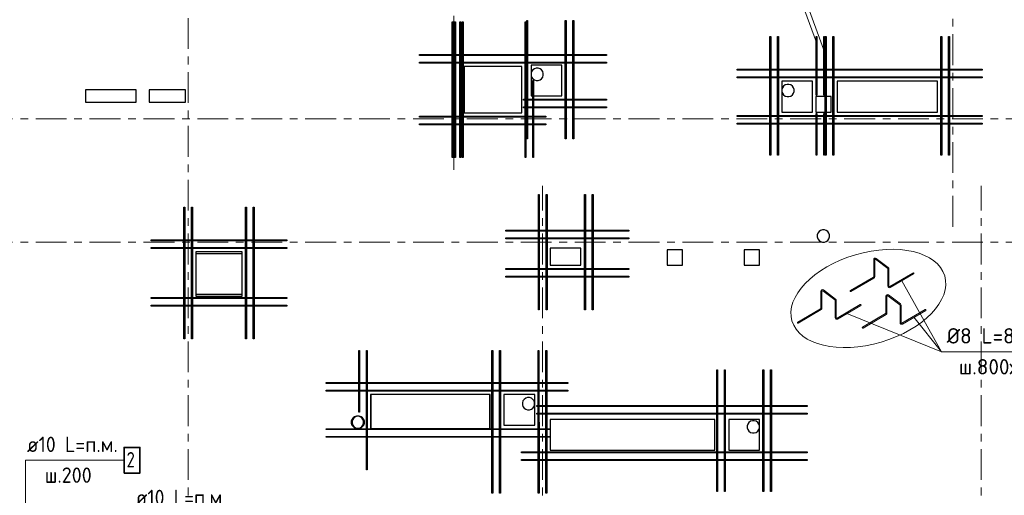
# Model space of a CAD drawing. Header units: metres. Extents: x -38 to 100, y -15 to 21.
# Tile 12 of 246: x 7 to 20, y 4 to 10. Entities that reach past the tile are written whole.
import ezdxf

# ---------------------------------------------------------------- set-up
doc = ezdxf.new("R2010")
doc.units = ezdxf.units.M
doc.linetypes.add('______11', pattern=[0.5, 0.4, -0.05, 0, -0.05])
doc.linetypes.add('______5', pattern=[1.1, 0.8, -0.1, 0.1, -0.1])
for name, color, linetype, lineweight in [('XR$1$Осевая линия (1)', 7, '______5', 13), ('XR$5$Арм. стержнями верхней зоны', 180, 'Continuous', 35), ('XR$5$Арм.стержн. Доп. арматура', 180, 'Continuous', 35), ('XR$5$Общий слой (1)_1', 7, 'Continuous', 13), ('XR$5$Перекрытие (1)', 7, 'Continuous', 35), ('XR$5$Текст_ примечание', 7, 'Continuous', 13), ('XR$7$Арм. стержнями нижней зоны', 180, 'Continuous', 35), ('XR$7$Арм.стержн. Доп. арматура', 180, 'Continuous', 35), ('XR$7$Общий слой (1)_1', 7, 'Continuous', 13), ('XR$7$Перекрытие (1)', 7, 'Continuous', 35), ('XR$7$Текст_ примечание', 7, 'Continuous', 13)]:
    doc.layers.add(name, color=color, linetype=linetype, lineweight=lineweight)
doc.styles.add('ISOCPEUR', font='txt')

msp = doc.modelspace()

# ---------------------------------------------------------------- linework, layer by layer
at = {"layer": 'XR$1$Осевая линия (1)', "color": 253, "linetype": '______11', "lineweight": 13, "true_color": 0xa0a0a0, "transparency": 33554687}
for p, q in [((9.15, -3.39), (9.15, 19.78)), ((12.6, 8.34), (12.6, 19.78)), ((19.08, 7.6), (19.08, 19.78)), ((-2.63, 9), (62.6, 9)), ((13.75, -3.39), (13.75, 8.13)), ((19.45, -3.39), (19.45, 8.13)), ((-2.63, 7.4), (62.6, 7.4))]:
    msp.add_line(p, q, dxfattribs=at)
at = {"layer": 'XR$5$Арм. стержнями верхней зоны', "color": 7, "linetype": 'Continuous', "lineweight": 13, "transparency": 33554687}
for q in [(8.3166, 4.5657), (7.0366, 3.6001)]:
    msp.add_line((7.0366, 4.5657), q, dxfattribs=at)
at = {"layer": 'XR$5$Арм. стержнями верхней зоны', "color": 7, "linetype": 'Continuous', "lineweight": 35, "transparency": 33554687}
msp.add_lwpolyline([(8.3166, 4.399), (8.5232, 4.399), (8.5232, 4.7324), (8.3166, 4.7324), (8.3166, 4.399)], dxfattribs=at)
at = {"layer": 'XR$5$Арм.стержн. Доп. арматура', "color": 34, "linetype": 'Continuous', "lineweight": 25, "transparency": 33554687}
for points in [[(12.6083, 8.5012), (12.6083, 10.2602), (12.6203, 10.2602), (12.6203, 8.5012), (12.6083, 8.5012)], [(12.6083, 8.5012), (12.6083, 10.2602), (12.6203, 10.2602), (12.6203, 8.5012), (12.6083, 8.5012)], [(12.7083, 8.5012), (12.7083, 10.2602), (12.7203, 10.2602), (12.7203, 8.5012), (12.7083, 8.5012)], [(12.7083, 8.5012), (12.7083, 10.2602), (12.7203, 10.2602), (12.7203, 8.5012), (12.7083, 8.5012)], [(13.5466, 8.7402), (13.5466, 10.2802), (13.5586, 10.2802), (13.5586, 8.7402), (13.5466, 8.7402)], [(13.5466, 8.7402), (13.5466, 10.2802), (13.5586, 10.2802), (13.5586, 8.7402), (13.5466, 8.7402)], [(14.0465, 8.7402), (14.0465, 10.2802), (14.0585, 10.2802), (14.0585, 8.7402), (14.0465, 8.7402)], [(14.0465, 8.7402), (14.0465, 10.2802), (14.0585, 10.2802), (14.0585, 8.7402), (14.0465, 8.7402)], [(14.1465, 8.7402), (14.1465, 10.2802), (14.1585, 10.2802), (14.1585, 8.7402), (14.1465, 8.7402)], [(14.1465, 8.7402), (14.1465, 10.2802), (14.1585, 10.2802), (14.1585, 8.7402), (14.1465, 8.7402)], [(16.7041, 8.5302), (16.7041, 10.0702), (16.7161, 10.0702), (16.7161, 8.5302), (16.7041, 8.5302)], [(16.7041, 8.5302), (16.7041, 10.0702), (16.7161, 10.0702), (16.7161, 8.5302), (16.7041, 8.5302)], [(16.8041, 8.5302), (16.8041, 10.0702), (16.8161, 10.0702), (16.8161, 8.5302), (16.8041, 8.5302)], [(16.8041, 8.5302), (16.8041, 10.0702), (16.8161, 10.0702), (16.8161, 8.5302), (16.8041, 8.5302)], [(17.3039, 9.3102), (17.3039, 10.0702), (17.3159, 10.0702), (17.3159, 9.3102), (17.3039, 9.3102)], [(17.3039, 9.3102), (17.3039, 10.0702), (17.3159, 10.0702), (17.3159, 9.3102), (17.3039, 9.3102)], [(17.4039, 9.3102), (17.4039, 10.0702), (17.4159, 10.0702), (17.4159, 9.3102), (17.4039, 9.3102)], [(17.4039, 9.3102), (17.4039, 10.0702), (17.4159, 10.0702), (17.4159, 9.3102), (17.4039, 9.3102)], [(18.9239, 8.5302), (18.9239, 10.0702), (18.9359, 10.0702), (18.9359, 8.5302), (18.9239, 8.5302)], [(18.9239, 8.5302), (18.9239, 10.0702), (18.9359, 10.0702), (18.9359, 8.5302), (18.9239, 8.5302)], [(19.0239, 8.5302), (19.0239, 10.0702), (19.0359, 10.0702), (19.0359, 8.5302), (19.0239, 8.5302)], [(19.0239, 8.5302), (19.0239, 10.0702), (19.0359, 10.0702), (19.0359, 8.5302), (19.0239, 8.5302)], [(12.1526, 9.8362), (14.5826, 9.8362), (14.5826, 9.8242), (12.1526, 9.8242), (12.1526, 9.8362)], [(12.1526, 9.8362), (14.5826, 9.8362), (14.5826, 9.8242), (12.1526, 9.8242), (12.1526, 9.8362)], [(12.1526, 9.7362), (14.5826, 9.7362), (14.5826, 9.7242), (12.1526, 9.7242), (12.1526, 9.7362)], [(12.1526, 9.7362), (14.5826, 9.7362), (14.5826, 9.7242), (12.1526, 9.7242), (12.1526, 9.7362)], [(16.28, 9.6462), (19.46, 9.6462), (19.46, 9.6342), (16.28, 9.6342), (16.28, 9.6462)], [(16.28, 9.6462), (19.46, 9.6462), (19.46, 9.6342), (16.28, 9.6342), (16.28, 9.6462)], [(16.28, 9.5462), (19.46, 9.5462), (19.46, 9.5342), (16.28, 9.5342), (16.28, 9.5462)], [(16.28, 9.5462), (19.46, 9.5462), (19.46, 9.5342), (16.28, 9.5342), (16.28, 9.5462)], [(13.5026, 9.2563), (14.5826, 9.2563), (14.5826, 9.2443), (13.5026, 9.2443), (13.5026, 9.2563)], [(13.5026, 9.2563), (14.5826, 9.2563), (14.5826, 9.2443), (13.5026, 9.2443), (13.5026, 9.2563)], [(13.5026, 9.1563), (14.5826, 9.1563), (14.5826, 9.1443), (13.5026, 9.1443), (13.5026, 9.1563)], [(13.5026, 9.1563), (14.5826, 9.1563), (14.5826, 9.1443), (13.5026, 9.1443), (13.5026, 9.1563)], [(12.1526, 9.0363), (13.7943, 9.0362), (13.7943, 9.0242), (12.1526, 9.0243), (12.1526, 9.0363)], [(12.1526, 9.0363), (13.7943, 9.0362), (13.7943, 9.0242), (12.1526, 9.0243), (12.1526, 9.0363)], [(16.28, 9.0463), (19.46, 9.0463), (19.46, 9.0343), (16.28, 9.0343), (16.28, 9.0463)], [(16.28, 9.0463), (19.46, 9.0463), (19.46, 9.0343), (16.28, 9.0343), (16.28, 9.0463)], [(17.3159, 9.0702), (17.3159, 8.5302), (17.3039, 8.5302), (17.3039, 9.0702), (17.3159, 9.0702)], [(17.3159, 9.0702), (17.3159, 8.5302), (17.3039, 8.5302), (17.3039, 9.0702), (17.3159, 9.0702)], [(17.4159, 9.0702), (17.4159, 8.5302), (17.4039, 8.5302), (17.4039, 9.0702), (17.4159, 9.0702)], [(17.4159, 9.0702), (17.4159, 8.5302), (17.4039, 8.5302), (17.4039, 9.0702), (17.4159, 9.0702)], [(12.1526, 8.9363), (13.7943, 8.9362), (13.7943, 8.9242), (12.1526, 8.9243), (12.1526, 8.9363)], [(12.1526, 8.9363), (13.7943, 8.9362), (13.7943, 8.9242), (12.1526, 8.9243), (12.1526, 8.9363)], [(16.28, 8.9463), (19.46, 8.9463), (19.46, 8.9343), (16.28, 8.9343), (16.28, 8.9463)], [(16.28, 8.9463), (19.46, 8.9463), (19.46, 8.9343), (16.28, 8.9343), (16.28, 8.9463)], [(13.6981, 6.5202), (13.6981, 8.0202), (13.7101, 8.0202), (13.7101, 6.5202), (13.6981, 6.5202)], [(13.6981, 6.5202), (13.6981, 8.0202), (13.7101, 8.0202), (13.7101, 6.5202), (13.6981, 6.5202)], [(13.7981, 6.5202), (13.7981, 8.0202), (13.8101, 8.0202), (13.8101, 6.5202), (13.7981, 6.5202)], [(13.7981, 6.5202), (13.7981, 8.0202), (13.8101, 8.0202), (13.8101, 6.5202), (13.7981, 6.5202)], [(14.2979, 6.5202), (14.2979, 8.0202), (14.3099, 8.0202), (14.3099, 6.5202), (14.2979, 6.5202)], [(14.2979, 6.5202), (14.2979, 8.0202), (14.3099, 8.0202), (14.3099, 6.5202), (14.2979, 6.5202)], [(14.3979, 6.5202), (14.3979, 8.0202), (14.4099, 8.0202), (14.4099, 6.5202), (14.3979, 6.5202)], [(14.3979, 6.5202), (14.3979, 8.0202), (14.4099, 8.0202), (14.4099, 6.5202), (14.3979, 6.5202)], [(9.0941, 6.1445), (9.0941, 7.8545), (9.1061, 7.8545), (9.1061, 6.1445), (9.0941, 6.1445)], [(9.0941, 6.1445), (9.0941, 7.8545), (9.1061, 7.8545), (9.1061, 6.1445), (9.0941, 6.1445)], [(9.1941, 6.1445), (9.1941, 7.8545), (9.2061, 7.8545), (9.2061, 6.1445), (9.1941, 6.1445)], [(9.1941, 6.1445), (9.1941, 7.8545), (9.2061, 7.8545), (9.2061, 6.1445), (9.1941, 6.1445)], [(9.8939, 6.1445), (9.8939, 7.8545), (9.9059, 7.8545), (9.9059, 6.1445), (9.8939, 6.1445)], [(9.8939, 6.1445), (9.8939, 7.8545), (9.9059, 7.8545), (9.9059, 6.1445), (9.8939, 6.1445)], [(9.9939, 6.1445), (9.9939, 7.8545), (10.0059, 7.8545), (10.0059, 6.1445), (9.9939, 6.1445)], [(9.9939, 6.1445), (9.9939, 7.8545), (10.0059, 7.8545), (10.0059, 6.1445), (9.9939, 6.1445)], [(13.274, 7.5562), (14.874, 7.5562), (14.874, 7.5442), (13.274, 7.5442), (13.274, 7.5562)], [(13.274, 7.5562), (14.874, 7.5562), (14.874, 7.5442), (13.274, 7.5442), (13.274, 7.5562)], [(8.67, 7.4305), (10.43, 7.4305), (10.43, 7.4185), (8.67, 7.4185), (8.67, 7.4305)], [(8.67, 7.4305), (10.43, 7.4305), (10.43, 7.4185), (8.67, 7.4185), (8.67, 7.4305)], [(13.274, 7.4562), (14.874, 7.4562), (14.874, 7.4442), (13.274, 7.4442), (13.274, 7.4562)], [(13.274, 7.4562), (14.874, 7.4562), (14.874, 7.4442), (13.274, 7.4442), (13.274, 7.4562)], [(8.67, 7.3305), (10.43, 7.3305), (10.43, 7.3185), (8.67, 7.3185), (8.67, 7.3305)], [(8.67, 7.3305), (10.43, 7.3305), (10.43, 7.3185), (8.67, 7.3185), (8.67, 7.3305)], [(13.274, 7.0563), (14.874, 7.0563), (14.874, 7.0443), (13.274, 7.0443), (13.274, 7.0563)], [(13.274, 7.0563), (14.874, 7.0563), (14.874, 7.0443), (13.274, 7.0443), (13.274, 7.0563)], [(13.274, 6.9563), (14.874, 6.9563), (14.874, 6.9443), (13.274, 6.9443), (13.274, 6.9563)], [(13.274, 6.9563), (14.874, 6.9563), (14.874, 6.9443), (13.274, 6.9443), (13.274, 6.9563)], [(8.67, 6.6806), (10.43, 6.6806), (10.43, 6.6686), (8.67, 6.6686), (8.67, 6.6806)], [(8.67, 6.6806), (10.43, 6.6806), (10.43, 6.6686), (8.67, 6.6686), (8.67, 6.6806)], [(8.67, 6.5806), (10.43, 6.5806), (10.43, 6.5686), (8.67, 6.5686), (8.67, 6.5806)], [(8.67, 6.5806), (10.43, 6.5806), (10.43, 6.5686), (8.67, 6.5686), (8.67, 6.5806)], [(11.364, 5.1898), (11.364, 5.9898), (11.376, 5.9898), (11.376, 5.1898), (11.364, 5.1898)], [(11.364, 5.1898), (11.364, 5.9898), (11.376, 5.9898), (11.376, 5.1898), (11.364, 5.1898)], [(11.464, 4.4398), (11.464, 5.9898), (11.476, 5.9898), (11.476, 4.4398), (11.464, 4.4398)], [(11.464, 4.4398), (11.464, 5.9898), (11.476, 5.9898), (11.476, 4.4398), (11.464, 4.4398)], [(13.0937, 4.1367), (13.0944, 5.9899), (13.1064, 5.9899), (13.1057, 4.1367), (13.0937, 4.1367)], [(13.0937, 4.1367), (13.0944, 5.9899), (13.1064, 5.9899), (13.1057, 4.1367), (13.0937, 4.1367)], [(13.1937, 4.1367), (13.1944, 5.9898), (13.2064, 5.9898), (13.2057, 4.1367), (13.1937, 4.1367)], [(13.1937, 4.1367), (13.1944, 5.9898), (13.2064, 5.9898), (13.2057, 4.1367), (13.1937, 4.1367)], [(13.6944, 4.1367), (13.6938, 5.9898), (13.7058, 5.9898), (13.7064, 4.1367), (13.6944, 4.1367)], [(13.6944, 4.1367), (13.6938, 5.9898), (13.7058, 5.9898), (13.7064, 4.1367), (13.6944, 4.1367)], [(13.7944, 4.1367), (13.7938, 5.9899), (13.8058, 5.9899), (13.8064, 4.1367), (13.7944, 4.1367)], [(13.7944, 4.1367), (13.7938, 5.9899), (13.8058, 5.9899), (13.8064, 4.1367), (13.7944, 4.1367)], [(16.014, 4.1602), (16.014, 5.7402), (16.026, 5.7402), (16.026, 4.1602), (16.014, 4.1602)], [(16.014, 4.1602), (16.014, 5.7402), (16.026, 5.7402), (16.026, 4.1602), (16.014, 4.1602)], [(16.114, 4.1602), (16.114, 5.7402), (16.126, 5.7402), (16.126, 4.1602), (16.114, 4.1602)], [(16.114, 4.1602), (16.114, 5.7402), (16.126, 5.7402), (16.126, 4.1602), (16.114, 4.1602)], [(16.614, 4.1602), (16.614, 5.7402), (16.626, 5.7402), (16.626, 4.1602), (16.614, 4.1602)], [(16.614, 4.1602), (16.614, 5.7402), (16.626, 5.7402), (16.626, 4.1602), (16.614, 4.1602)], [(16.714, 4.1602), (16.714, 5.7402), (16.726, 5.7402), (16.726, 4.1602), (16.714, 4.1602)], [(16.714, 4.1602), (16.714, 5.7402), (16.726, 5.7402), (16.726, 4.1602), (16.714, 4.1602)], [(10.9417, 5.5762), (14.0801, 5.5762), (14.0801, 5.5642), (10.9417, 5.5642), (10.9417, 5.5762)], [(10.9417, 5.5762), (14.0801, 5.5762), (14.0801, 5.5642), (10.9417, 5.5642), (10.9417, 5.5762)], [(10.9417, 5.4762), (14.0801, 5.4762), (14.0801, 5.4642), (10.9417, 5.4642), (10.9417, 5.4762)], [(10.9417, 5.4762), (14.0801, 5.4762), (14.0801, 5.4642), (10.9417, 5.4642), (10.9417, 5.4762)], [(13.68, 5.2761), (17.19, 5.2761), (17.19, 5.2641), (13.68, 5.2641), (13.68, 5.2761)], [(13.68, 5.2761), (17.19, 5.2761), (17.19, 5.2641), (13.68, 5.2641), (13.68, 5.2761)], [(13.68, 5.1761), (17.19, 5.1761), (17.19, 5.1641), (13.68, 5.1641), (13.68, 5.1761)], [(13.68, 5.1761), (17.19, 5.1761), (17.19, 5.1641), (13.68, 5.1641), (13.68, 5.1761)], [(10.9417, 4.9758), (13.8501, 4.9758), (13.8501, 4.9638), (10.9417, 4.9638), (10.9417, 4.9758)], [(10.9417, 4.9758), (13.8501, 4.9758), (13.8501, 4.9638), (10.9417, 4.9638), (10.9417, 4.9758)], [(10.9417, 4.8758), (13.8501, 4.8758), (13.8501, 4.8638), (10.9417, 4.8638), (10.9417, 4.8758)], [(10.9417, 4.8758), (13.8501, 4.8758), (13.8501, 4.8638), (10.9417, 4.8638), (10.9417, 4.8758)], [(13.4799, 4.6761), (17.19, 4.6761), (17.19, 4.6641), (13.4799, 4.6641), (13.4799, 4.6761)], [(13.4799, 4.6761), (17.19, 4.6761), (17.19, 4.6641), (13.4799, 4.6641), (13.4799, 4.6761)], [(13.4799, 4.5761), (17.19, 4.5761), (17.19, 4.5641), (13.4799, 4.5641), (13.4799, 4.5761)], [(13.4799, 4.5761), (17.19, 4.5761), (17.19, 4.5641), (13.4799, 4.5641), (13.4799, 4.5761)]]:
    msp.add_lwpolyline(points, dxfattribs=at)
at = {"layer": 'XR$5$Общий слой (1)_1', "color": 7, "linetype": 'Continuous', "lineweight": 13, "transparency": 33554687}
msp.add_lwpolyline([(17.3099, 9.9951), (17.0694, 10.6585), (14.9794, 10.6585)], dxfattribs=at)
at = {"layer": 'XR$5$Перекрытие (1)', "color": 7, "linetype": 'Continuous', "lineweight": 25, "transparency": 33554687}
for p, q in [((12.7326, 9.6802), (12.7326, 9.0802)), ((13.4826, 9.6802), (12.7326, 9.6802)), ((13.4826, 9.0802), (13.4826, 9.6802)), ((13.6026, 9.7002), (13.6026, 9.3002)), ((14.0026, 9.7002), (13.6026, 9.7002)), ((14.0026, 9.3002), (14.0026, 9.7002)), ((16.86, 9.4902), (16.86, 9.0902)), ((17.26, 9.4902), (16.86, 9.4902)), ((17.26, 9.0902), (17.26, 9.4902)), ((17.58, 9.4902), (17.58, 9.0902)), ((18.88, 9.4902), (17.58, 9.4902)), ((18.88, 9.0902), (18.88, 9.4902)), ((7.8156, 9.3795), (7.8156, 9.2195)), ((8.4756, 9.3795), (7.8156, 9.3795)), ((8.4756, 9.2195), (8.4756, 9.3795)), ((8.6449, 9.3795), (8.6449, 9.2195)), ((9.1149, 9.3795), (8.6449, 9.3795)), ((9.1149, 9.2195), (9.1149, 9.3795)), ((7.8156, 9.2195), (8.4756, 9.2195)), ((8.6449, 9.2195), (9.1149, 9.2195)), ((13.6026, 9.3002), (14.0026, 9.3002)), ((17.3, 9.2902), (17.3, 9.0902)), ((17.5, 9.2902), (17.3, 9.2902)), ((17.5, 9.0902), (17.5, 9.2902)), ((12.7326, 9.0802), (13.4826, 9.0802)), ((16.86, 9.0902), (17.26, 9.0902)), ((17.3, 9.0902), (17.5, 9.0902)), ((17.58, 9.0902), (18.88, 9.0902)), ((13.849, 7.3202), (13.849, 7.1002)), ((14.249, 7.3202), (13.849, 7.3202)), ((14.249, 7.1002), (14.249, 7.3202)), ((15.57, 7.3002), (15.37, 7.3001)), ((15.37, 7.3001), (15.37, 7.1002)), ((15.57, 7.1002), (15.57, 7.3002)), ((16.57, 7.3002), (16.37, 7.3001)), ((16.37, 7.3001), (16.37, 7.1002)), ((16.57, 7.1002), (16.57, 7.3002)), ((9.25, 7.2745), (9.25, 6.7245)), ((9.85, 7.2745), (9.25, 7.2745)), ((9.85, 6.7245), (9.85, 7.2745)), ((13.849, 7.1002), (14.249, 7.1002)), ((15.37, 7.1002), (15.57, 7.1002)), ((16.37, 7.1002), (16.57, 7.1002)), ((9.25, 6.7245), (9.85, 6.7245)), ((11.52, 5.4203), (11.52, 4.9803)), ((13.07, 5.4203), (11.52, 5.4203)), ((13.07, 4.9803), (13.07, 5.4203)), ((13.6501, 5.4201), (13.2501, 5.42)), ((13.2501, 5.42), (13.2501, 5.02)), ((13.6501, 5.0201), (13.6501, 5.4201)), ((11.2913, 5.1174), (11.2765, 5.0969)), ((11.3117, 5.1322), (11.2913, 5.1174)), ((11.3357, 5.14), (11.3117, 5.1322)), ((11.361, 5.14), (11.3357, 5.14)), ((11.385, 5.1322), (11.361, 5.14)), ((11.4054, 5.1174), (11.385, 5.1322)), ((11.4202, 5.0969), (11.4054, 5.1174)), ((11.2765, 5.0969), (11.2687, 5.0729)), ((11.2687, 5.0729), (11.2687, 5.0477)), ((11.2687, 5.0477), (11.2765, 5.0237)), ((11.2765, 5.0237), (11.2913, 5.0033)), ((11.2913, 5.0033), (11.3117, 4.9885)), ((11.3117, 4.9885), (11.3357, 4.9807)), ((11.361, 4.9807), (11.385, 4.9885)), ((11.385, 4.9885), (11.4054, 5.0033)), ((11.4054, 5.0033), (11.4202, 5.0237)), ((11.428, 5.0729), (11.4202, 5.0969)), ((11.4202, 5.0237), (11.428, 5.0477)), ((11.428, 5.0477), (11.428, 5.0729)), ((13.2501, 5.02), (13.6501, 5.0201)), ((13.85, 5.0968), (13.85, 4.6968)), ((15.99, 5.0968), (13.85, 5.0968)), ((15.99, 4.6968), (15.99, 5.0968)), ((16.17, 5.0968), (16.17, 4.6968)), ((16.57, 5.0968), (16.17, 5.0968)), ((16.57, 4.6968), (16.57, 5.0968)), ((11.3357, 4.9807), (11.361, 4.9807)), ((11.52, 4.9803), (13.07, 4.9803)), ((13.85, 4.6968), (15.99, 4.6968)), ((16.17, 4.6968), (16.57, 4.6968))]:
    msp.add_line(p, q, dxfattribs=at)
at = {"layer": 'XR$5$Текст_ примечание', "color": 7, "linetype": 'Continuous', "lineweight": 13, "transparency": 33554687}
for p, q in [((18.0525, 6.9508), (18.0525, 7.1716)), ((18.0665, 6.9508), (18.0665, 7.1716)), ((18.0778, 7.1772), (18.2345, 7.0586)), ((18.0862, 7.1883), (18.2429, 7.0698)), ((18.2373, 6.8276), (18.2373, 7.0531)), ((18.2513, 6.8276), (18.2513, 7.0531)), ((17.7508, 6.7695), (18.0491, 6.9448)), ((17.7579, 6.7574), (18.0562, 6.9327)), ((18.2618, 6.8216), (18.5631, 6.9987)), ((18.2689, 6.8095), (18.5702, 6.9866)), ((17.4009, 6.7789), (17.5577, 6.6604)), ((18.9345, 5.9732), (18.4166, 6.8963)), ((17.3672, 6.5414), (17.3672, 6.7621)), ((17.3812, 6.5414), (17.3812, 6.7621)), ((17.3925, 6.7677), (17.5492, 6.6492)), ((18.2104, 6.4775), (18.2104, 6.6982)), ((18.2244, 6.4775), (18.2244, 6.6982)), ((18.2357, 6.7038), (18.3924, 6.5853)), ((18.2441, 6.715), (18.4008, 6.5964)), ((17.0655, 6.36), (17.3638, 6.5353)), ((17.0726, 6.3479), (17.3709, 6.5233)), ((17.552, 6.4182), (17.552, 6.6436)), ((17.566, 6.4182), (17.566, 6.6436)), ((17.5765, 6.4121), (17.8779, 6.5892)), ((17.5836, 6.4001), (17.885, 6.5772)), ((18.3952, 6.3542), (18.3952, 6.5797)), ((18.4092, 6.3542), (18.4092, 6.5797)), ((18.4197, 6.3482), (18.721, 6.5253)), ((18.9345, 5.9732), (17.7055, 6.4717)), ((17.9087, 6.2961), (18.207, 6.4714)), ((17.9158, 6.284), (18.2141, 6.4593)), ((18.4268, 6.3361), (18.7281, 6.5132))]:
    msp.add_line(p, q, dxfattribs=at)
msp.add_lwpolyline([(20.5877, 5.9732), (18.9345, 5.9732), (18.5745, 6.423)], dxfattribs=at)
for centre, radius, start, end in [((18.0735, 7.1716), 0.021, 52.90778, 180), ((18.0735, 7.1716), 0.007, 52.90778, 180), ((18.2303, 7.0531), 0.007, 0, 52.90778), ((18.2303, 7.0531), 0.021, 0, 52.90778), ((18.0455, 6.9508), 0.007, 300.44704, 0), ((18.0455, 6.9508), 0.021, 300.44704, 0), ((18.5667, 6.9926), 0.007, 300.44704, 120.44704), ((17.3882, 6.7621), 0.021, 52.90778, 180), ((18.2583, 6.8276), 0.021, 180, 300.44704), ((18.2583, 6.8276), 0.007, 180, 300.44704), ((17.3882, 6.7621), 0.007, 52.90778, 180), ((17.545, 6.6436), 0.021, 0, 52.90778), ((17.7543, 6.7634), 0.007, 120.44704, 300.44704), ((18.2314, 6.6982), 0.021, 52.90778, 180), ((18.2314, 6.6982), 0.007, 52.90778, 180), ((17.3602, 6.5414), 0.007, 300.44704, 0), ((17.3602, 6.5414), 0.021, 300.44704, 0), ((17.545, 6.6436), 0.007, 0, 52.90778), ((17.8814, 6.5832), 0.007, 300.44704, 120.44704), ((18.3882, 6.5797), 0.007, 0, 52.90778), ((18.3882, 6.5797), 0.021, 0, 52.90778), ((18.7246, 6.5193), 0.007, 300.44704, 120.44704), ((17.573, 6.4182), 0.021, 180, 300.44704), ((17.573, 6.4182), 0.007, 180, 300.44704), ((18.2034, 6.4775), 0.007, 300.44704, 0), ((18.2034, 6.4775), 0.021, 300.44704, 0), ((17.0691, 6.354), 0.007, 120.44704, 300.44704), ((17.9122, 6.2901), 0.007, 120.44704, 300.44704), ((18.4162, 6.3542), 0.021, 180, 300.44704), ((18.4162, 6.3542), 0.007, 180, 300.44704)]:
    msp.add_arc(centre, radius, start, end, dxfattribs=at)
msp.add_ellipse((17.9833, 6.6686), major_axis=(0.9918, 0.2925), ratio=0.5719283, dxfattribs=at)
at = {"layer": 'XR$7$Арм.стержн. Доп. арматура', "color": 34, "linetype": 'Continuous', "lineweight": 25, "transparency": 33554687}
for points in [[(12.5783, 8.5012), (12.5783, 10.2602), (12.5903, 10.2602), (12.5903, 8.5012), (12.5783, 8.5012)], [(12.5783, 8.5012), (12.5783, 10.2602), (12.5903, 10.2602), (12.5903, 8.5012), (12.5783, 8.5012)], [(12.6783, 8.5012), (12.6783, 10.2602), (12.6903, 10.2602), (12.6903, 8.5012), (12.6783, 8.5012)], [(12.6783, 8.5012), (12.6783, 10.2602), (12.6903, 10.2602), (12.6903, 8.5012), (12.6783, 8.5012)], [(13.5247, 8.5012), (13.5247, 10.2602), (13.5367, 10.2602), (13.5367, 8.5012), (13.5247, 8.5012)], [(13.5247, 8.5012), (13.5247, 10.2602), (13.5367, 10.2602), (13.5367, 8.5012), (13.5247, 8.5012)], [(17.4241, 8.5302), (17.424, 10.0702), (17.436, 10.0702), (17.4361, 8.5302), (17.4241, 8.5302)], [(17.4241, 8.5302), (17.424, 10.0702), (17.436, 10.0702), (17.4361, 8.5302), (17.4241, 8.5302)], [(17.5241, 8.5302), (17.524, 10.0702), (17.536, 10.0702), (17.5361, 8.5302), (17.5241, 8.5302)], [(17.5241, 8.5302), (17.524, 10.0702), (17.536, 10.0702), (17.5361, 8.5302), (17.5241, 8.5302)], [(18.9239, 8.5302), (18.9239, 10.0702), (18.9359, 10.0702), (18.9359, 8.5302), (18.9239, 8.5302)], [(18.9239, 8.5302), (18.9239, 10.0702), (18.9359, 10.0702), (18.9359, 8.5302), (18.9239, 8.5302)], [(19.0239, 8.5302), (19.0239, 10.0702), (19.0359, 10.0702), (19.0359, 8.5302), (19.0239, 8.5302)], [(19.0239, 8.5302), (19.0239, 10.0702), (19.0359, 10.0702), (19.0359, 8.5302), (19.0239, 8.5302)], [(12.1526, 9.8362), (13.7943, 9.8362), (13.7943, 9.8242), (12.1526, 9.8242), (12.1526, 9.8362)], [(12.1526, 9.8362), (13.7943, 9.8362), (13.7943, 9.8242), (12.1526, 9.8242), (12.1526, 9.8362)], [(12.1526, 9.7362), (13.7943, 9.7362), (13.7943, 9.7242), (12.1526, 9.7242), (12.1526, 9.7362)], [(12.1526, 9.7362), (13.7943, 9.7362), (13.7943, 9.7242), (12.1526, 9.7242), (12.1526, 9.7362)], [(17, 9.6462), (19.46, 9.6462), (19.46, 9.6342), (17, 9.6342), (17, 9.6462)], [(17, 9.6462), (19.46, 9.6462), (19.46, 9.6342), (17, 9.6342), (17, 9.6462)], [(13.6247, 8.5012), (13.6247, 9.5002), (13.6367, 9.5002), (13.6367, 8.5012), (13.6247, 8.5012)], [(13.6247, 8.5012), (13.6247, 9.5002), (13.6367, 9.5002), (13.6367, 8.5012), (13.6247, 8.5012)], [(17, 9.5462), (19.46, 9.5462), (19.46, 9.5342), (17, 9.5342), (17, 9.5462)], [(17, 9.5462), (19.46, 9.5462), (19.46, 9.5342), (17, 9.5342), (17, 9.5462)], [(12.1526, 9.0363), (13.7943, 9.0362), (13.7943, 9.0242), (12.1526, 9.0243), (12.1526, 9.0363)], [(12.1526, 9.0363), (13.7943, 9.0362), (13.7943, 9.0242), (12.1526, 9.0243), (12.1526, 9.0363)], [(17, 9.0463), (19.46, 9.0463), (19.46, 9.0343), (17, 9.0343), (17, 9.0463)], [(17, 9.0463), (19.46, 9.0463), (19.46, 9.0343), (17, 9.0343), (17, 9.0463)], [(12.1526, 8.9363), (13.7943, 8.9362), (13.7943, 8.9242), (12.1526, 8.9243), (12.1526, 8.9363)], [(12.1526, 8.9363), (13.7943, 8.9362), (13.7943, 8.9242), (12.1526, 8.9243), (12.1526, 8.9363)], [(17, 8.9463), (19.46, 8.9463), (19.46, 8.9343), (17, 8.9343), (17, 8.9463)], [(17, 8.9463), (19.46, 8.9463), (19.46, 8.9343), (17, 8.9343), (17, 8.9463)], [(9.0941, 6.1445), (9.0941, 7.8545), (9.1061, 7.8545), (9.1061, 6.1445), (9.0941, 6.1445)], [(9.0941, 6.1445), (9.0941, 7.8545), (9.1061, 7.8545), (9.1061, 6.1445), (9.0941, 6.1445)], [(9.1941, 6.1445), (9.1941, 7.8545), (9.2061, 7.8545), (9.2061, 6.1445), (9.1941, 6.1445)], [(9.1941, 6.1445), (9.1941, 7.8545), (9.2061, 7.8545), (9.2061, 6.1445), (9.1941, 6.1445)], [(9.8939, 6.1445), (9.8939, 7.8545), (9.9059, 7.8545), (9.9059, 6.1445), (9.8939, 6.1445)], [(9.8939, 6.1445), (9.8939, 7.8545), (9.9059, 7.8545), (9.9059, 6.1445), (9.8939, 6.1445)], [(9.9939, 6.1445), (9.9939, 7.8545), (10.0059, 7.8545), (10.0059, 6.1445), (9.9939, 6.1445)], [(9.9939, 6.1445), (9.9939, 7.8545), (10.0059, 7.8545), (10.0059, 6.1445), (9.9939, 6.1445)], [(8.67, 7.4305), (10.43, 7.4305), (10.43, 7.4185), (8.67, 7.4185), (8.67, 7.4305)], [(8.67, 7.4305), (10.43, 7.4305), (10.43, 7.4185), (8.67, 7.4185), (8.67, 7.4305)], [(8.67, 7.3305), (10.43, 7.3305), (10.43, 7.3185), (8.67, 7.3185), (8.67, 7.3305)], [(8.67, 7.3305), (10.43, 7.3305), (10.43, 7.3185), (8.67, 7.3185), (8.67, 7.3305)], [(8.67, 6.6806), (10.43, 6.6806), (10.43, 6.6686), (8.67, 6.6686), (8.67, 6.6806)], [(8.67, 6.6806), (10.43, 6.6806), (10.43, 6.6686), (8.67, 6.6686), (8.67, 6.6806)], [(8.67, 6.5806), (10.43, 6.5806), (10.43, 6.5686), (8.67, 6.5686), (8.67, 6.5806)], [(8.67, 6.5806), (10.43, 6.5806), (10.43, 6.5686), (8.67, 6.5686), (8.67, 6.5806)], [(11.364, 5.1898), (11.364, 5.9898), (11.376, 5.9898), (11.376, 5.1898), (11.364, 5.1898)], [(11.364, 5.1898), (11.364, 5.9898), (11.376, 5.9898), (11.376, 5.1898), (11.364, 5.1898)], [(11.464, 4.4398), (11.464, 5.9898), (11.476, 5.9898), (11.476, 4.4398), (11.464, 4.4398)], [(11.464, 4.4398), (11.464, 5.9898), (11.476, 5.9898), (11.476, 4.4398), (11.464, 4.4398)], [(13.0937, 4.1367), (13.0944, 5.9899), (13.1064, 5.9899), (13.1057, 4.1367), (13.0937, 4.1367)], [(13.0937, 4.1367), (13.0944, 5.9899), (13.1064, 5.9899), (13.1057, 4.1367), (13.0937, 4.1367)], [(13.1937, 4.1367), (13.1944, 5.9898), (13.2064, 5.9898), (13.2057, 4.1367), (13.1937, 4.1367)], [(13.1937, 4.1367), (13.1944, 5.9898), (13.2064, 5.9898), (13.2057, 4.1367), (13.1937, 4.1367)], [(13.6944, 4.1367), (13.6938, 5.9898), (13.7058, 5.9898), (13.7064, 4.1367), (13.6944, 4.1367)], [(13.6944, 4.1367), (13.6938, 5.9898), (13.7058, 5.9898), (13.7064, 4.1367), (13.6944, 4.1367)], [(13.7944, 4.1367), (13.7938, 5.9899), (13.8058, 5.9899), (13.8064, 4.1367), (13.7944, 4.1367)], [(13.7944, 4.1367), (13.7938, 5.9899), (13.8058, 5.9899), (13.8064, 4.1367), (13.7944, 4.1367)], [(16.014, 4.1602), (16.014, 5.7402), (16.026, 5.7402), (16.026, 4.1602), (16.014, 4.1602)], [(16.014, 4.1602), (16.014, 5.7402), (16.026, 5.7402), (16.026, 4.1602), (16.014, 4.1602)], [(16.114, 4.1602), (16.114, 5.7402), (16.126, 5.7402), (16.126, 4.1602), (16.114, 4.1602)], [(16.114, 4.1602), (16.114, 5.7402), (16.126, 5.7402), (16.126, 4.1602), (16.114, 4.1602)], [(10.9417, 5.5762), (14.0801, 5.5762), (14.0801, 5.5642), (10.9417, 5.5642), (10.9417, 5.5762)], [(10.9417, 5.5762), (14.0801, 5.5762), (14.0801, 5.5642), (10.9417, 5.5642), (10.9417, 5.5762)], [(10.9417, 5.4762), (14.0801, 5.4762), (14.0801, 5.4642), (10.9417, 5.4642), (10.9417, 5.4762)], [(10.9417, 5.4762), (14.0801, 5.4762), (14.0801, 5.4642), (10.9417, 5.4642), (10.9417, 5.4762)], [(13.68, 5.2761), (16.69, 5.2761), (16.69, 5.2641), (13.68, 5.2641), (13.68, 5.2761)], [(13.68, 5.2761), (16.69, 5.2761), (16.69, 5.2641), (13.68, 5.2641), (13.68, 5.2761)], [(13.68, 5.1761), (16.69, 5.1761), (16.69, 5.1641), (13.68, 5.1641), (13.68, 5.1761)], [(13.68, 5.1761), (16.69, 5.1761), (16.69, 5.1641), (13.68, 5.1641), (13.68, 5.1761)], [(10.9417, 4.9758), (13.8501, 4.9758), (13.8501, 4.9638), (10.9417, 4.9638), (10.9417, 4.9758)], [(10.9417, 4.9758), (13.8501, 4.9758), (13.8501, 4.9638), (10.9417, 4.9638), (10.9417, 4.9758)], [(10.9417, 4.8758), (13.8501, 4.8758), (13.8501, 4.8638), (10.9417, 4.8638), (10.9417, 4.8758)], [(10.9417, 4.8758), (13.8501, 4.8758), (13.8501, 4.8638), (10.9417, 4.8638), (10.9417, 4.8758)], [(13.4799, 4.6761), (16.69, 4.6761), (16.69, 4.6641), (13.4799, 4.6641), (13.4799, 4.6761)], [(13.4799, 4.6761), (16.69, 4.6761), (16.69, 4.6641), (13.4799, 4.6641), (13.4799, 4.6761)], [(13.4799, 4.5761), (16.69, 4.5761), (16.69, 4.5641), (13.4799, 4.5641), (13.4799, 4.5761)], [(13.4799, 4.5761), (16.69, 4.5761), (16.69, 4.5641), (13.4799, 4.5641), (13.4799, 4.5761)]]:
    msp.add_lwpolyline(points, dxfattribs=at)
at = {"layer": 'XR$7$Общий слой (1)_1', "color": 7, "linetype": 'Continuous', "lineweight": 13, "transparency": 33554687}
msp.add_lwpolyline([(17.4301, 9.8259), (17.1896, 10.4893), (15.0996, 10.4893)], dxfattribs=at)
at = {"layer": 'XR$7$Перекрытие (1)', "color": 7, "linetype": 'Continuous', "lineweight": 25, "transparency": 33554687}
for p, q in [((13.4825, 9.6802), (12.7325, 9.6801)), ((12.7325, 9.6801), (12.7326, 9.0801)), ((13.4826, 9.0802), (13.4825, 9.6802)), ((13.6107, 9.6169), (13.6029, 9.5929)), ((13.6029, 9.5929), (13.6029, 9.5676)), ((13.6256, 9.6373), (13.6107, 9.6169)), ((13.646, 9.6521), (13.6256, 9.6373)), ((13.67, 9.6599), (13.646, 9.6521)), ((13.6952, 9.6599), (13.67, 9.6599)), ((13.7192, 9.6521), (13.6952, 9.6599)), ((13.7396, 9.6373), (13.7192, 9.6521)), ((13.7545, 9.6169), (13.7396, 9.6373)), ((13.7623, 9.5929), (13.7545, 9.6169)), ((13.7623, 9.5676), (13.7623, 9.5929)), ((13.6029, 9.5676), (13.6107, 9.5436)), ((13.6107, 9.5436), (13.6256, 9.5232)), ((13.6256, 9.5232), (13.646, 9.5084)), ((13.646, 9.5084), (13.67, 9.5006)), ((13.67, 9.5006), (13.6952, 9.5006)), ((13.6952, 9.5006), (13.7192, 9.5084)), ((13.7192, 9.5084), (13.7396, 9.5232)), ((13.7396, 9.5232), (13.7545, 9.5436)), ((13.7545, 9.5436), (13.7623, 9.5676)), ((18.88, 9.4902), (17.58, 9.49)), ((17.58, 9.49), (17.5801, 9.09)), ((18.8801, 9.0902), (18.88, 9.4902)), ((16.8681, 9.4069), (16.8603, 9.3829)), ((16.8603, 9.3829), (16.8603, 9.3576)), ((16.8603, 9.3576), (16.8681, 9.3336)), ((16.883, 9.4273), (16.8681, 9.4069)), ((16.9034, 9.4421), (16.883, 9.4273)), ((16.9274, 9.4499), (16.9034, 9.4421)), ((16.9526, 9.4499), (16.9274, 9.4499)), ((16.9766, 9.4421), (16.9526, 9.4499)), ((16.997, 9.4273), (16.9766, 9.4421)), ((17.0119, 9.4069), (16.997, 9.4273)), ((17.0197, 9.3829), (17.0119, 9.4069)), ((17.0119, 9.3336), (17.0197, 9.3576)), ((17.0197, 9.3576), (17.0197, 9.3829)), ((16.8681, 9.3336), (16.883, 9.3132)), ((16.883, 9.3132), (16.9034, 9.2984)), ((16.9034, 9.2984), (16.9274, 9.2906)), ((16.9274, 9.2906), (16.9526, 9.2906)), ((16.9526, 9.2906), (16.9766, 9.2984)), ((16.9766, 9.2984), (16.997, 9.3132)), ((16.997, 9.3132), (17.0119, 9.3336)), ((12.7326, 9.0801), (13.4826, 9.0802)), ((17.5801, 9.09), (18.8801, 9.0902)), ((17.3634, 7.5521), (17.343, 7.5373)), ((17.3874, 7.5599), (17.3634, 7.5521)), ((17.4126, 7.5599), (17.3874, 7.5599)), ((17.4366, 7.5521), (17.4126, 7.5599)), ((17.457, 7.5373), (17.4366, 7.5521)), ((17.3281, 7.5169), (17.3203, 7.4929)), ((17.3203, 7.4929), (17.3203, 7.4676)), ((17.3203, 7.4676), (17.3281, 7.4436)), ((17.343, 7.5373), (17.3281, 7.5169)), ((17.3281, 7.4436), (17.343, 7.4232)), ((17.343, 7.4232), (17.3634, 7.4084)), ((17.4366, 7.4084), (17.457, 7.4232)), ((17.4719, 7.5169), (17.457, 7.5373)), ((17.457, 7.4232), (17.4719, 7.4436)), ((17.4797, 7.4929), (17.4719, 7.5169)), ((17.4719, 7.4436), (17.4797, 7.4676)), ((17.4797, 7.4676), (17.4797, 7.4929)), ((17.3634, 7.4084), (17.3874, 7.4006)), ((17.3874, 7.4006), (17.4126, 7.4006)), ((17.4126, 7.4006), (17.4366, 7.4084)), ((9.85, 7.2497), (9.25, 7.2496)), ((9.25, 7.2496), (9.2501, 6.6996)), ((9.8501, 6.6997), (9.85, 7.2497)), ((9.2501, 6.6996), (9.8501, 6.6997)), ((13.0683, 5.4201), (11.5183, 5.4198)), ((11.5183, 5.4198), (11.5184, 4.9798)), ((13.0684, 4.9801), (13.0683, 5.4201)), ((13.5334, 5.3719), (13.513, 5.3571)), ((13.5574, 5.3797), (13.5334, 5.3719)), ((13.5826, 5.3797), (13.5574, 5.3797)), ((13.6066, 5.3719), (13.5826, 5.3797)), ((13.627, 5.3571), (13.6066, 5.3719)), ((13.4981, 5.3367), (13.4903, 5.3127)), ((13.4903, 5.3127), (13.4903, 5.2875)), ((13.4903, 5.2875), (13.4981, 5.2635)), ((13.513, 5.3571), (13.4981, 5.3367)), ((13.4981, 5.2635), (13.513, 5.243)), ((13.513, 5.243), (13.5334, 5.2282)), ((13.6066, 5.2282), (13.627, 5.243)), ((13.6419, 5.3367), (13.627, 5.3571)), ((13.627, 5.243), (13.6419, 5.2635)), ((13.6497, 5.3127), (13.6419, 5.3367)), ((13.6419, 5.2635), (13.6497, 5.2875)), ((13.6497, 5.2875), (13.6497, 5.3127)), ((11.3013, 5.1174), (11.2864, 5.0969)), ((11.3217, 5.1322), (11.3013, 5.1174)), ((11.3457, 5.14), (11.3217, 5.1322)), ((11.3709, 5.14), (11.3457, 5.14)), ((11.3949, 5.1322), (11.3709, 5.14)), ((11.4153, 5.1174), (11.3949, 5.1322)), ((11.4302, 5.0969), (11.4153, 5.1174)), ((13.5334, 5.2282), (13.5574, 5.2204)), ((13.5574, 5.2204), (13.5826, 5.2204)), ((13.5826, 5.2204), (13.6066, 5.2282)), ((11.2864, 5.0969), (11.2786, 5.0729)), ((11.2786, 5.0729), (11.2786, 5.0477)), ((11.2786, 5.0477), (11.2864, 5.0237)), ((11.2864, 5.0237), (11.3013, 5.0033)), ((11.3013, 5.0033), (11.3217, 4.9885)), ((11.3217, 4.9885), (11.3457, 4.9807)), ((11.3709, 4.9807), (11.3949, 4.9885)), ((11.3949, 4.9885), (11.4153, 5.0033)), ((11.4153, 5.0033), (11.4302, 5.0237)), ((11.438, 5.0729), (11.4302, 5.0969)), ((11.4302, 5.0237), (11.438, 5.0477)), ((11.438, 5.0477), (11.438, 5.0729)), ((15.99, 5.0968), (13.85, 5.0964)), ((13.85, 5.0964), (13.85, 4.6964)), ((15.99, 4.6968), (15.99, 5.0968)), ((16.4181, 5.0368), (16.4103, 5.0128)), ((16.4103, 5.0128), (16.4103, 4.9876)), ((16.4103, 4.9876), (16.4181, 4.9636)), ((16.4329, 5.0572), (16.4181, 5.0368)), ((16.4533, 5.072), (16.4329, 5.0572)), ((16.4773, 5.0798), (16.4533, 5.072)), ((16.5026, 5.0798), (16.4773, 5.0798)), ((16.5266, 5.072), (16.5026, 5.0798)), ((16.547, 5.0572), (16.5266, 5.072)), ((16.5618, 5.0368), (16.547, 5.0572)), ((16.5696, 5.0128), (16.5618, 5.0368)), ((16.5618, 4.9636), (16.5696, 4.9876)), ((16.5696, 4.9876), (16.5696, 5.0128)), ((11.3457, 4.9807), (11.3709, 4.9807)), ((11.5184, 4.9798), (13.0684, 4.9801)), ((16.4181, 4.9636), (16.4329, 4.9431)), ((16.4329, 4.9431), (16.4533, 4.9283)), ((16.4533, 4.9283), (16.4773, 4.9205)), ((16.4773, 4.9205), (16.5026, 4.9205)), ((16.5026, 4.9205), (16.5266, 4.9283)), ((16.5266, 4.9283), (16.547, 4.9431)), ((16.547, 4.9431), (16.5618, 4.9636)), ((13.85, 4.6964), (15.99, 4.6968))]:
    msp.add_line(p, q, dxfattribs=at)
at = {"layer": 'XR$7$Текст_ примечание', "color": 7, "linetype": 'Continuous', "lineweight": 13, "transparency": 33554687}
for p, q in [((18.0525, 6.9508), (18.0525, 7.1716)), ((18.0665, 6.9508), (18.0665, 7.1716)), ((18.0778, 7.1772), (18.2345, 7.0586)), ((18.0862, 7.1883), (18.2429, 7.0698)), ((18.2373, 6.8276), (18.2373, 7.0531)), ((18.2513, 6.8276), (18.2513, 7.0531)), ((17.7508, 6.7695), (18.0491, 6.9448)), ((17.7579, 6.7574), (18.0562, 6.9327)), ((18.2618, 6.8216), (18.5631, 6.9987)), ((18.2689, 6.8095), (18.5702, 6.9866)), ((17.4009, 6.7789), (17.5577, 6.6604)), ((18.9345, 5.9732), (18.4166, 6.8963)), ((17.3672, 6.5414), (17.3672, 6.7621)), ((17.3812, 6.5414), (17.3812, 6.7621)), ((17.3925, 6.7677), (17.5492, 6.6492)), ((18.2104, 6.4775), (18.2104, 6.6982)), ((18.2244, 6.4775), (18.2244, 6.6982)), ((18.2357, 6.7038), (18.3924, 6.5853)), ((18.2441, 6.715), (18.4008, 6.5964)), ((17.0655, 6.36), (17.3638, 6.5353)), ((17.0726, 6.3479), (17.3709, 6.5233)), ((17.552, 6.4182), (17.552, 6.6436)), ((17.566, 6.4182), (17.566, 6.6436)), ((17.5765, 6.4121), (17.8779, 6.5892)), ((17.5836, 6.4001), (17.885, 6.5772)), ((18.3952, 6.3542), (18.3952, 6.5797)), ((18.4092, 6.3542), (18.4092, 6.5797)), ((18.4197, 6.3482), (18.721, 6.5253)), ((18.9345, 5.9732), (17.7055, 6.4717)), ((17.9087, 6.2961), (18.207, 6.4714)), ((17.9158, 6.284), (18.2141, 6.4593)), ((18.4268, 6.3361), (18.7281, 6.5132))]:
    msp.add_line(p, q, dxfattribs=at)
msp.add_lwpolyline([(20.5877, 5.9732), (18.9345, 5.9732), (18.5745, 6.423)], dxfattribs=at)
for centre, radius, start, end in [((18.0735, 7.1716), 0.021, 52.90778, 180), ((18.0735, 7.1716), 0.007, 52.90778, 180), ((18.2303, 7.0531), 0.007, 0, 52.90778), ((18.2303, 7.0531), 0.021, 0, 52.90778), ((18.0455, 6.9508), 0.007, 300.44704, 0), ((18.0455, 6.9508), 0.021, 300.44704, 0), ((18.5667, 6.9926), 0.007, 300.44704, 120.44704), ((17.3882, 6.7621), 0.021, 52.90778, 180), ((18.2583, 6.8276), 0.021, 180, 300.44704), ((18.2583, 6.8276), 0.007, 180, 300.44704), ((17.3882, 6.7621), 0.007, 52.90778, 180), ((17.545, 6.6436), 0.021, 0, 52.90778), ((17.7543, 6.7634), 0.007, 120.44704, 300.44704), ((18.2314, 6.6982), 0.021, 52.90778, 180), ((18.2314, 6.6982), 0.007, 52.90778, 180), ((17.3602, 6.5414), 0.007, 300.44704, 0), ((17.3602, 6.5414), 0.021, 300.44704, 0), ((17.545, 6.6436), 0.007, 0, 52.90778), ((17.8814, 6.5832), 0.007, 300.44704, 120.44704), ((18.3882, 6.5797), 0.007, 0, 52.90778), ((18.3882, 6.5797), 0.021, 0, 52.90778), ((18.7246, 6.5193), 0.007, 300.44704, 120.44704), ((17.573, 6.4182), 0.021, 180, 300.44704), ((17.573, 6.4182), 0.007, 180, 300.44704), ((18.2034, 6.4775), 0.007, 300.44704, 0), ((18.2034, 6.4775), 0.021, 300.44704, 0), ((17.0691, 6.354), 0.007, 120.44704, 300.44704), ((17.9122, 6.2901), 0.007, 120.44704, 300.44704), ((18.4162, 6.3542), 0.021, 180, 300.44704), ((18.4162, 6.3542), 0.007, 180, 300.44704)]:
    msp.add_arc(centre, radius, start, end, dxfattribs=at)
msp.add_ellipse((17.9833, 6.6686), major_axis=(0.9918, 0.2925), ratio=0.5719283, dxfattribs=at)

# ---------------------------------------------------------------- texts
at = {"layer": 'XR$5$Арм. стержнями верхней зоны', "color": 7, "linetype": 'Continuous', "lineweight": 25, "transparency": 33554687, "char_height": 0.2, "attachment_point": 7, "style": 'ISOCPEUR'}
for s, insert, width in [('\\W0.94;ø10 L=п.м.', (7.0566, 4.6724), 1.333221), ('\\W0.78;2', (8.3499, 4.4724), 0.217605), ('\\W0.95;ш.200 ', (7.2866, 4.2724), 0.874664)]:
    msp.add_mtext(s, dxfattribs=dict(at, insert=insert, width=width))
at = {"layer": 'XR$5$Текст_ примечание', "color": 7, "linetype": 'Continuous', "lineweight": 13, "transparency": 33554687, "insert": (19.7565, 6.2823), "char_height": 0.2, "width": 1.5535, "attachment_point": 2, "line_spacing_factor": 1.204819}
msp.add_mtext('\\A1;{\\fISOCPEUR|i0|b0;\\H0.200000;\\W1.000000;\\C7;Ø8 L=820мм}\\P{\\fISOCPEUR|i0|b0;\\H0.200000;\\W1.000000;\\C7;ш.800х800}\\P', dxfattribs=at)
at = {"layer": 'XR$7$Арм. стержнями нижней зоны', "color": 7, "linetype": 'Continuous', "lineweight": 25, "transparency": 33554687, "insert": (8.4693, 3.983), "char_height": 0.2, "width": 1.333221, "attachment_point": 7, "style": 'ISOCPEUR'}
msp.add_mtext('\\W0.94;ø10 L=п.м.', dxfattribs=at)
at = {"layer": 'XR$7$Текст_ примечание', "color": 7, "linetype": 'Continuous', "lineweight": 13, "transparency": 33554687, "insert": (19.7565, 6.2823), "char_height": 0.2, "width": 1.5535, "attachment_point": 2, "line_spacing_factor": 1.204819}
msp.add_mtext('\\A1;{\\fISOCPEUR|i0|b0;\\H0.200000;\\W1.000000;\\C7;Ø8 L=820мм}\\P{\\fISOCPEUR|i0|b0;\\H0.200000;\\W1.000000;\\C7;ш.800х800}\\P', dxfattribs=at)

doc.saveas('drawing.dxf')
